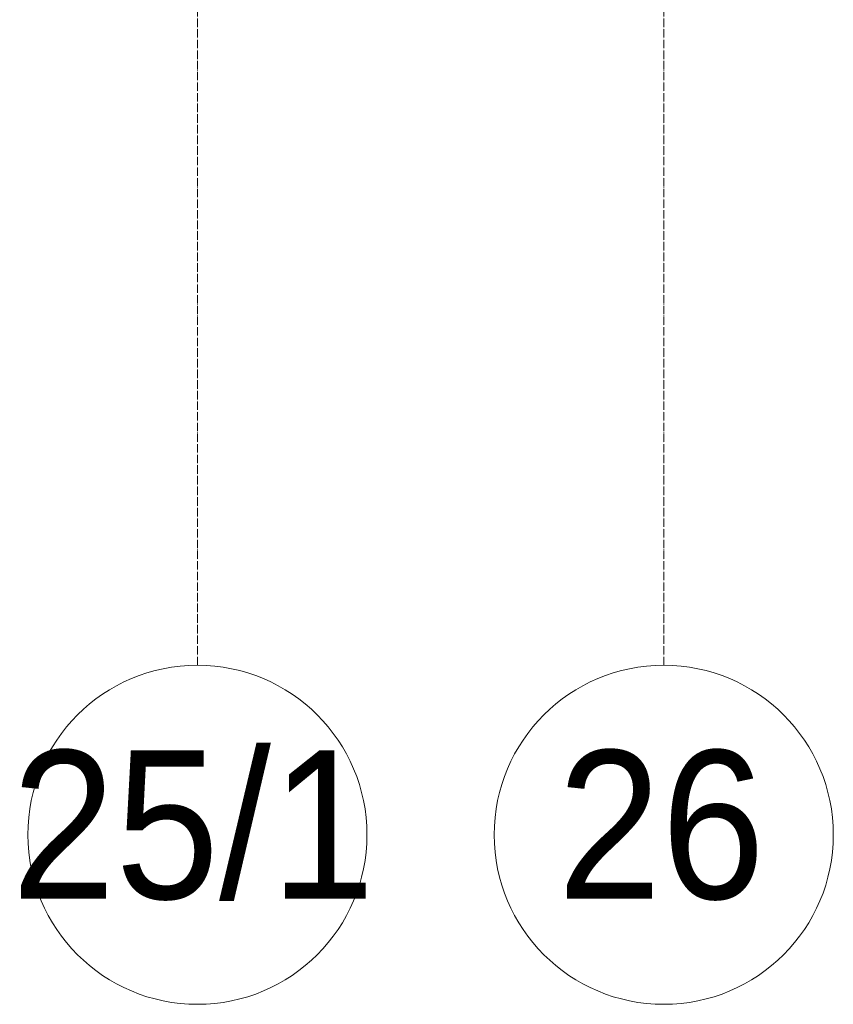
# Model space of a CAD drawing. Header units: millimetres. Extents: x 5617 to 132318, y 7718 to 193536.
# Tile 8 of 81: x 35742 to 37661, y 11226 to 13549. Entities that reach past the tile are written whole.
import ezdxf

# ---------------------------------------------------------------- set-up
doc = ezdxf.new("R2010")
doc.units = ezdxf.units.MM
doc.linetypes.add('Линия сетки', pattern=[25, 20, -2.5, 0, -2.5])
doc.layers.add('Оси', color=7, linetype='Continuous', lineweight=9)
doc.styles.add('Arial_1', font='arial.ttf', dxfattribs={"width": 0.9, "height": 350})

# ---------------------------------------------------------------- blocks, each defined once
blk = doc.blocks.new('Ось сетки - Круг_Ø8 мм-6577-МКСС_К4_L13_45_000_')
at = {"layer": 'Оси', "lineweight": 20}
for start, end in [(360, 180), (180, 360)]:
    blk.add_arc((0, 0), 4, start, end, dxfattribs=at)

msp = doc.modelspace()

# ---------------------------------------------------------------- linework, layer by layer
at = {"layer": 'Оси', "linetype": 'Линия сетки'}
for p, q in [((36160.8, 12025.7), (36160.8, 33050)), ((37260.8, 12025.7), (37260.8, 33050))]:
    msp.add_line(p, q, dxfattribs=at)

# ---------------------------------------------------------------- block references
at = {"layer": 'Оси', "lineweight": 20, "xscale": 99.99999999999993, "yscale": 99.99999999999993, "zscale": 99.99999999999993}
for p in [(36160.8, 11625.7), (37260.8, 11625.7)]:
    msp.add_blockref('Ось сетки - Круг_Ø8 мм-6577-МКСС_К4_L13_45_000_', p, dxfattribs=at)

# ---------------------------------------------------------------- texts
at = {"layer": 'Оси', "char_height": 350, "attachment_point": 1, "style": 'Arial_1'}
for s, insert, width in [('25/1', (35722.6, 11824.7), 1060.633), ('26', (37010.2, 11824.7), 606.076)]:
    msp.add_mtext(s, dxfattribs=dict(at, insert=insert, width=width))

doc.saveas('drawing.dxf')
